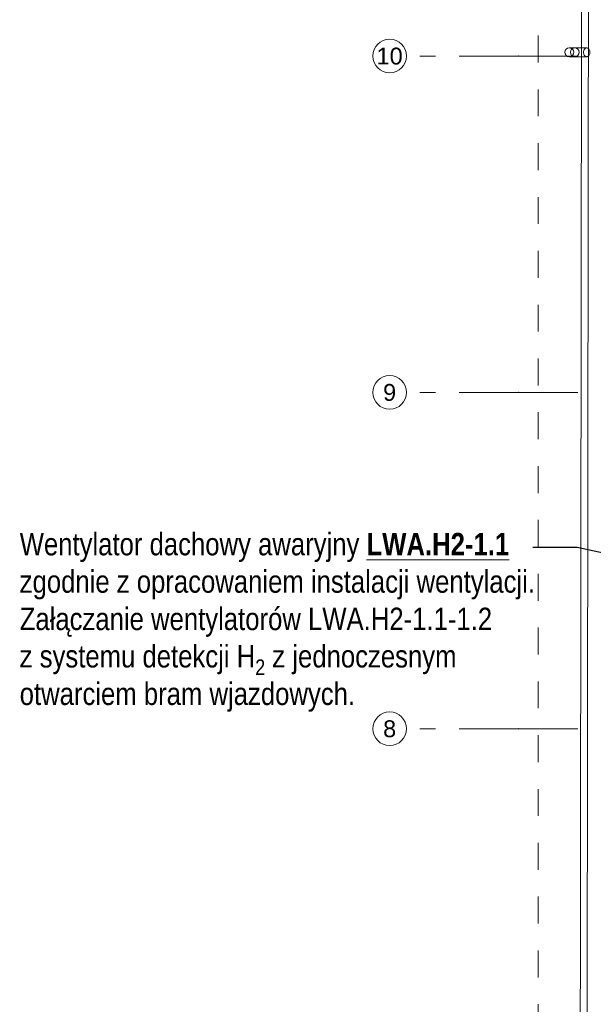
# Model space of a CAD drawing. Header units: millimetres. Extents: x -70269 to 35056, y -51814 to 48966.
# Tile 136 of 220: x -43541 to -38424, y 24323 to 33105. Entities that reach past the tile are written whole.
import ezdxf
from ezdxf import colors
from ezdxf.entities.mleader import LeaderData, LeaderLine
from ezdxf.enums import TextEntityAlignment as Align
from ezdxf.math import Vec2, Vec3

# ---------------------------------------------------------------- set-up
doc = ezdxf.new("R2010")
doc.units = ezdxf.units.MM
doc.linetypes.add('Przerywana', pattern=[48, 24, -24])
doc.linetypes.add('Przerywana podwójnie', pattern=[109.361107, 52.916665, -21.166666, 14.111111, -21.166666])
for name, color, linetype, lineweight, true_color in [('103-Z Zakres opracowania_Nr_pióra__95', 7, 'Continuous', 140, 0x7c7c7c), ('280-A Dachy Powłoki_Nr_pióra__95', 7, 'Continuous', 20, 0x7c7c7c), ('410-K Osie główne_Nr_pióra__95', 7, 'Continuous', 20, 0x7c7c7c), ('420-K Ściany_Nr_pióra__95', 7, 'Continuous', 20, 0x7c7c7c), ('530 - Rynny i rury spustowe_Nr_pióra__95', 7, 'Continuous', 20, 0x7c7c7c)]:
    doc.layers.add(name, color=color, linetype=linetype, lineweight=lineweight, true_color=true_color)
for name, color, linetype, lineweight in [('410-K Osie główne_Nr_pióra__11', 7, 'Continuous', 0), ('IS_Wentylacja_Opis', 7, 'Continuous', 13), ('XREF', 8, 'Continuous', 9)]:
    doc.layers.add(name, color=color, linetype=linetype, lineweight=lineweight)
doc.styles.get("Standard").update_dxf_attribs({"font": 'arial.ttf'})
doc.styles.add('STYL_AUTOMATYCZNY_1', font='arial.ttf')

# ---------------------------------------------------------------- blocks, each defined once
blk = doc.blocks.new('parter 2025.10.15')
at = {"layer": '103-Z Zakres opracowania_Nr_pióra__95', "color": 8, "linetype": 'Przerywana', "lineweight": 5}
blk.add_lwpolyline([(-45.53, 3079.65), (654.37, 3079.65), (654.37, 2747.81), (1099.75, 2747.81), (1099.75, 2276.77), (655.29, 2276.77), (655.29, -103.95), (-45.53, -103.95)], close=True, dxfattribs=at)
at = {"layer": '280-A Dachy Powłoki_Nr_pióra__95', "color": 8, "linetype": 'Continuous', "lineweight": 5, "flags": 128}
blk.add_lwpolyline([(-10.18, 59.91), (-6.55, 3006.84)], dxfattribs=at)
at = {"layer": '410-K Osie główne_Nr_pióra__95', "color": 8, "linetype": 'Przerywana podwójnie', "lineweight": 5}
for p, q in [((-63, 2733.81), (-163, 2733.81)), ((-63, 2733.81), (1039.92, 2733.81)), ((-63, 2433.81), (-163, 2433.81)), ((-63, 2433.81), (1039.92, 2433.81)), ((-63, 2133.81), (-163, 2133.81)), ((-63, 2133.81), (1039.92, 2133.81))]:
    blk.add_line(p, q, dxfattribs=at)
at = {"layer": '410-K Osie główne_Nr_pióra__95', "color": 8, "linetype": 'Continuous', "lineweight": 5}
for centre in [(-178, 2733.81), (-178, 2433.81), (-178, 2133.81)]:
    blk.add_circle(centre, 15, dxfattribs=at)
at = {"layer": '410-K Osie główne_Nr_pióra__95', "color": 8, "linetype": 'Przerywana podwójnie', "lineweight": 5}
for p in [(-63, 2733.81), (-63, 2733.81), (-63, 2433.81), (-63, 2433.81), (-63, 2133.81), (-63, 2133.81)]:
    blk.add_point(p, dxfattribs=at)
at = {"layer": '420-K Ściany_Nr_pióra__95', "color": 8, "linetype": 'Continuous', "lineweight": 5, "flags": 128}
blk.add_lwpolyline([(-0.35, 3069.65), (-4.21, -3.07)], dxfattribs=at)
at = {"layer": '530 - Rynny i rury spustowe_Nr_pióra__95', "color": 8, "linetype": 'Continuous', "lineweight": 5}
for p, q in [((-17.79, 2741.2), (-12.79, 2741.2)), ((-2.18, 2741.2), (-12.79, 2741.2)), ((-12.79, 2733.2), (-17.79, 2733.2)), ((-12.79, 2733.2), (-2.18, 2733.2))]:
    blk.add_line(p, q, dxfattribs=at)
at = {"layer": '530 - Rynny i rury spustowe_Nr_pióra__95', "color": 8, "linetype": 'Continuous', "lineweight": 5, "flags": 128}
for points in [[(-12.79, 2741.2, -1), (-12.79, 2733.2, -1)], [(-12.79, 2733.2, -1), (-12.79, 2741.2, -1)], [(-12.79, 2733.2, -1), (-12.79, 2741.2, -1)], [(-12.79, 2733.2, 1), (-12.79, 2741.2, 1)], [(-12.79, 2733.2, 1), (-12.79, 2741.2, 1)], [(-12.79, 2741.2, 1), (-12.79, 2733.2, 1)]]:
    blk.add_lwpolyline(points, format="xyb", close=True, dxfattribs=at)
blk.add_lwpolyline([(-2.18, 2733.2), (-1.69, 2733.26), (-1.21, 2733.44), (-0.77, 2733.73), (-0.36, 2734.13), (-0.01, 2734.63), (0.27, 2735.2), (0.48, 2735.83), (0.61, 2736.5), (0.65, 2737.2), (0.61, 2737.89), (0.48, 2738.57), (0.27, 2739.2), (-0.01, 2739.77), (-0.36, 2740.26), (-0.77, 2740.66), (-1.21, 2740.96), (-1.69, 2741.14), (-2.18, 2741.2), (-2.67, 2741.14), (-3.15, 2740.96), (-3.59, 2740.66), (-4, 2740.26), (-4.35, 2739.77), (-4.63, 2739.2), (-4.84, 2738.57), (-4.96, 2737.89), (-5.01, 2737.2), (-4.96, 2736.5), (-4.84, 2735.83), (-4.63, 2735.2), (-4.35, 2734.63), (-4, 2734.13), (-3.59, 2733.73), (-3.15, 2733.44), (-2.67, 2733.26)], close=True, dxfattribs=at)
at = {"layer": '530 - Rynny i rury spustowe_Nr_pióra__95', "color": 8, "linetype": 'Continuous', "lineweight": 5}
for centre, start, end in [((-17.79, 2737.2), 90, 270), ((-17.79, 2737.2), 90, 270), ((-17.79, 2737.2), 270, 90), ((-17.79, 2737.2), 270, 90), ((-12.79, 2737.2), 90, 270), ((-12.79, 2737.2), 270, 90)]:
    blk.add_arc(centre, 4, start, end, dxfattribs=at)
at = {"layer": '410-K Osie główne_Nr_pióra__11', "color": 8, "lineweight": 5, "style": 'STYL_AUTOMATYCZNY_1'}
for s, p in [('10', (-178, 2741.31)), ('9', (-178, 2441.31)), ('8', (-178, 2141.31))]:
    blk.add_text(s, height=15, dxfattribs=at).set_placement(p, align=Align.TOP_CENTER)

msp = doc.modelspace()

# ---------------------------------------------------------------- block references
at = {"layer": 'XREF', "xscale": 10, "yscale": 10, "zscale": 10}
msp.add_blockref('parter 2025.10.15', (-38460.6, 5442.3), dxfattribs=at)

# ---------------------------------------------------------------- next in the draw order: leaders
at = {"layer": 'IS_Wentylacja_Opis'}
ml = msp.add_multileader_mtext('Standard', dxfattribs=at)
ml.set_content('{\\fArial Narrow|b0|i0|c161;{\\A1;Wentylator dachowy awaryjny {\\L\\fArial Narrow|b1|i0;LWA.H2-1.1\\P}zgodnie z opracowaniem instalacji wentylacji.\\PZałączanie wentylatorów LWA.H2-1.1-1.2 }\\P\\A1;z systemu detekcji H{\\H0.7x;\\S^ 2;} z jednoczesnym otwarciem bram wjazdowych.}\\A1; ', color=256)
ml.set_leader_properties()
ml.build(insert=Vec2(0, 0))
ml.multileader.update_dxf_attribs({"dogleg_length": 150, "arrow_head_size": 150})
ctx = ml.context
ctx.base_point, ctx.char_height, ctx.arrow_head_size, ctx.plane_origin = Vec3(-43542.8, 28397.8, -2), 200, 150, Vec3(-67807119.1, -56901667.4, -2)
notes = []
notes.append((ctx, [(0, (1, 1, 0), (-38566.6, 28397.8, -2), (-1, 0), 396.5, [(0, [(-32838.1, 27158.6, -2)], 0, [])])]))
ctx.mtext.insert, ctx.mtext.width = Vec3(-43540.8, 28527.1, -2), 4881.725
for ctx, leaders in notes:
    for number, flags, end, landing, length, lines in leaders:
        leader = LeaderData()
        leader.index, (leader.has_last_leader_line, leader.has_dogleg_vector, leader.attachment_direction) = number, flags
        leader.last_leader_point, leader.dogleg_vector, leader.dogleg_length = Vec3(end), Vec3(landing), length
        for number, points, colour, breaks in lines:
            line = LeaderLine()
            line.index, line.vertices, line.color, line.breaks = number, Vec3.list(points), colors.encode_raw_color(colour), breaks
            leader.lines.append(line)
        ctx.leaders.append(leader)

doc.saveas('drawing.dxf')
